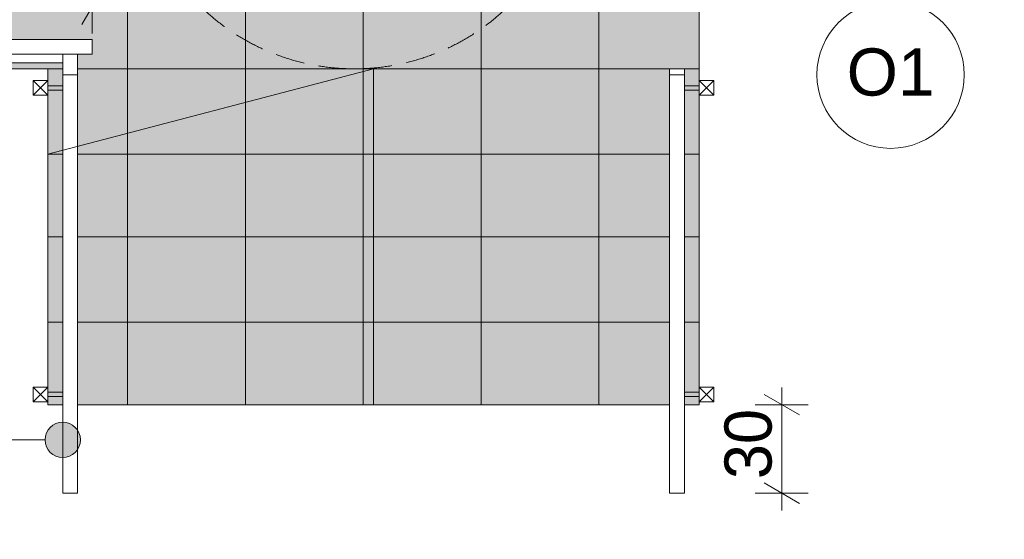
# Model space of a CAD drawing. Extents: x -613240 to -325500, y -25863 to 152403.
# Tile 41 of 254: x -425171 to -421829, y 19826 to 21589. Entities that reach past the tile are written whole.
import ezdxf

# ---------------------------------------------------------------- set-up
doc = ezdxf.new("R2010")
doc.units = 0
doc.header["$MEASUREMENT"] = 0
doc.linetypes.add('Krawędzie ukryte', pattern=[150, 100, -50])
doc.linetypes.add('Przerywana', pattern=[320, 160, -160])
doc.layers.add('A-Opisy', color=7, linetype='Continuous')
doc.layers.add('INWENT WYMIARY', color=7, linetype='Continuous')
for name, color, linetype, lineweight in [('A-Opisy_Nr_Pióra__21', 7, 'Continuous', 9), ('Arch balustrady_Nr_Pióra__41', 7, 'Continuous', 15), ('Arch opisy_Nr_Pióra__21', 7, 'Continuous', 9), ('INWENT WYMIARY_Nr_Pióra__21', 7, 'Continuous', 9), ('Istniejące schody_Nr_Pióra__5', 7, 'Continuous', 13)]:
    doc.layers.add(name, color=color, linetype=linetype, lineweight=lineweight)
for name, color, linetype, lineweight, true_color in [('Arch opisy okien_Nr_Pióra__9', 7, 'Continuous', 13, 0x3dad99), ('Arch opisy_Nr_Pióra__9', 7, 'Continuous', 13, 0x3dad99), ('Arch wykończenie_Nr_Pióra__81', 7, 'Continuous', 9, 0x6a6a6a), ('Arch wykończenie_Nr_Pióra__82', 7, 'Continuous', 20, 0xaaaaaa)]:
    doc.layers.add(name, color=color, linetype=linetype, lineweight=lineweight, true_color=true_color)
doc.styles.add('GENERATED_STYLE_1', font='txt')
doc.styles.add('GENERATED_STYLE_10', font='arial.ttf')
doc.styles.add('GENERATED_STYLE_12', font='arial.ttf')
doc.dimstyles.new('GENERATED_STYLE__2', dxfattribs={"dimtxt": 160.000002, "dimasz": 91.2, "dimexe": 0.18, "dimexo": 0, "dimgap": 0.09, "dimtad": 1, "dimtih": 1, "dimtoh": 1, "dimdec": 0, "dimlfac": 0.1, "dimzin": 0, "dimdsep": 46, "dimtxsty": 'GENERATED_STYLE_1', "dimblk": 'ARROWHEAD_2', "dimblk1": 'ARROWHEAD_2', "dimblk2": 'ARROWHEAD_2', "dimcen": 0.09, "dimclrd": 7, "dimclre": 7, "dimclrt": 7, "dimazin": 0, "dimtfac": 1, "dimtdec": 4, "dimtmove": 0, "dimatfit": 3, "dimfxl": 0, "dimtolj": 1, "dimtzin": 0, "dimarcsym": 0})
doc.dimstyles.new('GENERATED_STYLE__3', dxfattribs={"dimtxt": 160.000002, "dimasz": 91.2, "dimexe": 0.18, "dimexo": 0, "dimgap": 0.09, "dimtad": 1, "dimdec": 0, "dimlfac": 0.1, "dimzin": 0, "dimdsep": 46, "dimtxsty": 'GENERATED_STYLE_1', "dimblk": 'ARROWHEAD_2', "dimblk1": 'ARROWHEAD_2', "dimblk2": 'ARROWHEAD_2', "dimcen": 0.09, "dimclrd": 7, "dimclre": 7, "dimclrt": 7, "dimazin": 0, "dimtfac": 1, "dimtdec": 4, "dimtmove": 0, "dimatfit": 3, "dimfxl": 0, "dimtolj": 1, "dimtzin": 0, "dimarcsym": 0})

# ---------------------------------------------------------------- blocks, each defined once
blk = doc.blocks.new('Linia_23', base_point=(-428106.7, 20163.4))
at = {"layer": 'A-Opisy_Nr_Pióra__21', "linetype": 'Continuous'}
blk.add_hatch(color=256, dxfattribs=at).paths.add_polyline_path([(-424964.9, 20163.4), (-424969.5, 20186.4), (-424982.5, 20205.8), (-425002, 20218.8), (-425024.9, 20223.4), (-425047.9, 20218.8), (-425067.4, 20205.8), (-425080.4, 20186.4), (-425084.9, 20163.4), (-425080.4, 20140.4), (-425067.4, 20121), (-425047.9, 20108), (-425024.9, 20103.4), (-425002, 20108), (-424982.5, 20121), (-424969.5, 20140.4)], flags=0)
at = {"layer": 'A-Opisy_Nr_Pióra__21', "linetype": 'Przerywana'}
blk.add_line((-428106.7, 20163.4), (-425084.9, 20163.4), dxfattribs=at)
at = {"layer": 'A-Opisy_Nr_Pióra__21', "linetype": 'Continuous'}
blk.add_circle((-425024.9, 20163.4), 60, dxfattribs=at)
blk = doc.blocks.new('*D657')
at = {"layer": 'INWENT WYMIARY_Nr_Pióra__21', "linetype": 'Continuous'}
for p, q in [((-425224.9, 21542.8), (-425224.9, 21722.8)), ((-424924.9, 21542.8), (-424924.9, 21722.8)), ((-425190.3, 21692.8), (-425259.6, 21572.8)), ((-424959.6, 21572.8), (-424890.3, 21692.8)), ((-425283.6, 21632.8), (-425224.9, 21632.8)), ((-425224.9, 21632.8), (-424924.9, 21632.8)), ((-424924.9, 21632.8), (-424866.3, 21632.8))]:
    blk.add_line(p, q, dxfattribs=at)
at = {"layer": 'INWENT WYMIARY_Nr_Pióra__21', "insert": (-425177.3, 21664.8), "char_height": 160, "attachment_point": 7, "style": 'GENERATED_STYLE_1'}
blk.add_mtext('{30}', dxfattribs=at)
blk = doc.blocks.new('ARROWHEAD_2')
at = {"color": 0, "linetype": 'Continuous', "lineweight": 0}
for p, q in [((-0.378, -0.655), (0.378, 0.655)), ((0, 0), (-1, 0))]:
    blk.add_line(p, q, dxfattribs=at)
blk = doc.blocks.new('*D658')
at = {"layer": 'INWENT WYMIARY_Nr_Pióra__21', "linetype": 'Continuous'}
for p, q in [((-422584.5, 20282.6), (-422584.5, 20341.3)), ((-422524.5, 20248), (-422644.5, 20317.3)), ((-422494.5, 20282.6), (-422674.5, 20282.6)), ((-422584.5, 19982.6), (-422584.5, 20282.6)), ((-422644.5, 20017.3), (-422524.5, 19948)), ((-422494.5, 19982.6), (-422674.5, 19982.6)), ((-422584.5, 19923.9), (-422584.5, 19982.6))]:
    blk.add_line(p, q, dxfattribs=at)
at = {"layer": 'INWENT WYMIARY_Nr_Pióra__21', "insert": (-422616.5, 20030.2), "char_height": 160, "attachment_point": 7, "rotation": 90, "style": 'GENERATED_STYLE_1'}
blk.add_mtext('{30}', dxfattribs=at)

msp = doc.modelspace()

# ---------------------------------------------------------------- hatches: boundary and pattern name
at = {"layer": 'Arch wykończenie_Nr_Pióra__82', "linetype": 'Continuous', "lineweight": 0, "true_color": 0x7f7f7f}
for points in [[(-429854.9, 22622.6), (-429854.9, 21522.6), (-424974.9, 21522.6), (-424924.9, 21522.6), (-424924.9, 21472.6), (-424974.9, 21472.6), (-424974.9, 20282.6), (-422964.9, 20282.6), (-422964.9, 21422.6), (-422914.9, 21422.6), (-422914.9, 20282.6), (-422864.9, 20282.6), (-422864.9, 22732.6), (-423464.9, 22732.6), (-423464.9, 22812.6), (-423564.9, 22812.6), (-423564.9, 23302.6), (-424504.9, 23302.6), (-424504.9, 22812.6), (-424604.9, 22812.6), (-424604.9, 22732.6), (-429854.9, 22732.6), (-429854.9, 22672.6), (-429691.8, 22672.6), (-429691.8, 22702.6), (-425024.9, 22702.6), (-425024.9, 22672.6), (-424924.9, 22672.6), (-424924.9, 22622.6)], [(-429641.8, 21422.6), (-425224.9, 21422.6), (-425074.9, 21422.6), (-425074.9, 20282.6), (-425024.9, 20282.6), (-425024.9, 21442.6), (-429641.8, 21442.6)]]:
    msp.add_hatch(color=8, dxfattribs=at).paths.add_polyline_path(points, flags=0)

# ---------------------------------------------------------------- linework, layer by layer
at = {"layer": 'Arch balustrady_Nr_Pióra__41', "linetype": 'Continuous'}
for p, q in [((-430154.9, 21522.6), (-424924.9, 21522.6)), ((-424924.9, 21472.6), (-424924.9, 21522.6)), ((-430154.9, 21472.6), (-424924.9, 21472.6)), ((-425024.9, 21472.6), (-425024.9, 19982.6)), ((-425024.9, 21442.6), (-425024.9, 21472.6)), ((-424974.9, 21472.6), (-424974.9, 19982.6)), ((-425242.4, 21442.6), (-425024.9, 21442.6)), ((-422964.9, 21422.6), (-422964.9, 19982.6)), ((-422914.9, 21422.6), (-422914.9, 19982.6)), ((-425024.9, 21402.6), (-425024.9, 19982.6)), ((-425024.9, 21402.6), (-424974.9, 21402.6)), ((-424974.9, 21402.6), (-424974.9, 19982.6)), ((-422914.9, 21402.6), (-422964.9, 21402.6)), ((-422964.9, 21402.6), (-422964.9, 19982.6)), ((-422914.9, 21402.6), (-422914.9, 19982.6)), ((-425124.9, 21382.6), (-425074.9, 21382.6)), ((-425124.9, 21332.6), (-425124.9, 21382.6)), ((-425124.9, 21382.6), (-425074.9, 21332.6)), ((-425124.9, 21332.6), (-425074.9, 21382.6)), ((-425074.9, 21382.6), (-425074.9, 21332.6)), ((-425024.9, 21365.1), (-425074.9, 21365.1)), ((-422864.9, 21365.1), (-422914.9, 21365.1)), ((-422864.9, 21382.6), (-422814.9, 21382.6)), ((-422864.9, 21332.6), (-422864.9, 21382.6)), ((-422864.9, 21382.6), (-422814.9, 21332.6)), ((-422864.9, 21332.6), (-422814.9, 21382.6)), ((-422814.9, 21382.6), (-422814.9, 21332.6)), ((-425074.9, 21332.6), (-425124.9, 21332.6)), ((-425024.9, 21350.1), (-425074.9, 21350.1)), ((-422864.9, 21350.1), (-422914.9, 21350.1)), ((-422814.9, 21332.6), (-422864.9, 21332.6)), ((-425124.9, 20342.6), (-425074.9, 20342.6)), ((-425124.9, 20292.6), (-425124.9, 20342.6)), ((-425124.9, 20342.6), (-425074.9, 20292.6)), ((-425124.9, 20292.6), (-425074.9, 20342.6)), ((-425074.9, 20342.6), (-425074.9, 20292.6)), ((-425024.9, 20325.1), (-425074.9, 20325.1)), ((-422864.9, 20325.1), (-422914.9, 20325.1)), ((-422864.9, 20342.6), (-422814.9, 20342.6)), ((-422864.9, 20292.6), (-422864.9, 20342.6)), ((-422864.9, 20342.6), (-422814.9, 20292.6)), ((-422864.9, 20292.6), (-422814.9, 20342.6)), ((-422814.9, 20342.6), (-422814.9, 20292.6)), ((-425074.9, 20292.6), (-425124.9, 20292.6)), ((-425024.9, 20310.1), (-425074.9, 20310.1)), ((-422864.9, 20310.1), (-422914.9, 20310.1)), ((-422814.9, 20292.6), (-422864.9, 20292.6)), ((-424974.9, 19982.6), (-425024.9, 19982.6)), ((-424974.9, 19982.6), (-425024.9, 19982.6)), ((-422964.9, 19982.6), (-422914.9, 19982.6)), ((-422964.9, 19982.6), (-422914.9, 19982.6))]:
    msp.add_line(p, q, dxfattribs=at)
at = {"layer": 'Arch opisy_Nr_Pióra__21', "linetype": 'Krawędzie ukryte'}
msp.add_circle((-424034.9, 22172.6), 750, dxfattribs=at)
at = {"layer": 'Arch opisy_Nr_Pióra__9', "linetype": 'Continuous'}
msp.add_circle((-422214.9, 21402.6), 250, dxfattribs=at)
at = {"layer": 'Arch wykończenie_Nr_Pióra__81', "linetype": 'Continuous'}
for p, q in [((-424404.9, 23302.6), (-424404.9, 20282.6)), ((-424004.9, 23302.6), (-424004.9, 20282.6)), ((-423604.9, 23302.6), (-423604.9, 20282.6)), ((-424804.9, 22732.6), (-424804.9, 20282.6)), ((-423204.9, 21422.6), (-423204.9, 20282.6))]:
    msp.add_line(p, q, dxfattribs=at)
at = {"layer": 'Istniejące schody_Nr_Pióra__5', "linetype": 'Continuous'}
for p, q in [((-423204.9, 22912.6), (-423204.9, 21422.6)), ((-422864.9, 21422.6), (-422864.9, 22912.6)), ((-429854.9, 21422.6), (-425074.9, 21422.6)), ((-425074.9, 21422.6), (-425074.9, 20282.6)), ((-423969.9, 21422.6), (-425074.9, 21132.6)), ((-425024.9, 21422.6), (-425074.9, 21422.6)), ((-422864.9, 21422.6), (-424974.9, 21422.6)), ((-423969.9, 20282.6), (-423969.9, 21422.6)), ((-423204.9, 21422.6), (-422864.9, 21422.6)), ((-422864.9, 20282.6), (-422864.9, 21422.6)), ((-425024.9, 21132.6), (-425074.9, 21132.6)), ((-422964.9, 21132.6), (-424974.9, 21132.6)), ((-422864.9, 21132.6), (-422914.9, 21132.6)), ((-425024.9, 20852.6), (-425074.9, 20852.6)), ((-422964.9, 20852.6), (-424974.9, 20852.6)), ((-422864.9, 20852.6), (-422914.9, 20852.6)), ((-425024.9, 20562.6), (-425074.9, 20562.6)), ((-422964.9, 20562.6), (-424974.9, 20562.6)), ((-422864.9, 20562.6), (-422914.9, 20562.6)), ((-425024.9, 20282.6), (-425074.9, 20282.6)), ((-422964.9, 20282.6), (-424974.9, 20282.6)), ((-422864.9, 20282.6), (-422914.9, 20282.6))]:
    msp.add_line(p, q, dxfattribs=at)

# ---------------------------------------------------------------- block references
at = {"layer": 'A-Opisy', "linetype": 'Przerywana'}
msp.add_blockref('Linia_23', (-428106.7, 20163.4), dxfattribs=at)

# ---------------------------------------------------------------- texts
at = {"layer": 'Arch opisy okien_Nr_Pióra__9', "linetype": 'Continuous', "insert": (-422214.9, 21491.8), "char_height": 160, "attachment_point": 2, "style": 'GENERATED_STYLE_10'}
msp.add_mtext('{O1}', dxfattribs=at)
at = {"layer": 'Arch opisy_Nr_Pióra__21', "linetype": 'Continuous', "insert": (-427100, 15754.8), "char_height": 160, "width": 9506.251, "attachment_point": 7, "line_spacing_factor": 0.940721, "style": 'GENERATED_STYLE_12'}
msp.add_mtext('{UWAGA:\\P1. Wszystkie wymiary sprawdzić na budowie\\P2. Z istniejącego tynku cienkowarstwowego należy usunąć zabrudzenia oraz \\P    słabozwiązane i kruszące się powłoki tynku. Powierzchnię w miarę potrzeb \\P    wyrównać i zaimpregnować\\P3. Przed położeniem kolejnej powłoki tynku lub nowej warstwy styropianu wraz z zaprawą \\P    klejową, na już istniejący styropian należy zbadać nośność istniejących\\P    już warstw "ocieplenia" oraz sprawdzić czy nie występują miejsca gdzie istniejący \\P    styropian jest odklejony i nie występują "poduszki powietrzne" pomiędzy ścianą \\P    a izolacją. W razie stwierdzenia usterki należy dokonać niezbędnych \\P    napraw - usunąć istniejący styropian i warstwy izolacji zastąpić nowymi \\P    o tej samej grubości.\\P4. System mocowania warstw ocieplenia ze styropianu i wełny mineralnej oraz wykończenia \\P    wykonać wg wytycznych producenta. Należy używać jednego systemu rozwiązań wybranego \\P    producenta.\\P5. Elementy drewniane zaimpregnować przed korozją bilogiczną i wilgocią oraz zabezpieczyć \\P   NRO}', dxfattribs=at)

# ---------------------------------------------------------------- dimensions: what is measured, and where the dimension line sits
at = {"layer": 'INWENT WYMIARY', "linetype": 'Continuous'}
dim = msp.add_linear_dim(base=(-425224.9, 21632.8), p1=(-425224.9, 21522.6), p2=(-424924.9, 21522.6), dimstyle='GENERATED_STYLE__2', dxfattribs=at)
dim.commit()
dim.dimension.update_dxf_attribs({"geometry": '*D657', "text_midpoint": (-425055.9, 21744.8)})
dim = msp.add_linear_dim(base=(-422584.5, 19982.6), p1=(-425024.9, 19982.6), p2=(-425024.9, 20282.6), angle=90, dimstyle='GENERATED_STYLE__3', dxfattribs=at)
dim.commit()
dim.dimension.update_dxf_attribs({"geometry": '*D658', "text_midpoint": (-422696.5, 20151.6)})

doc.saveas('drawing.dxf')
